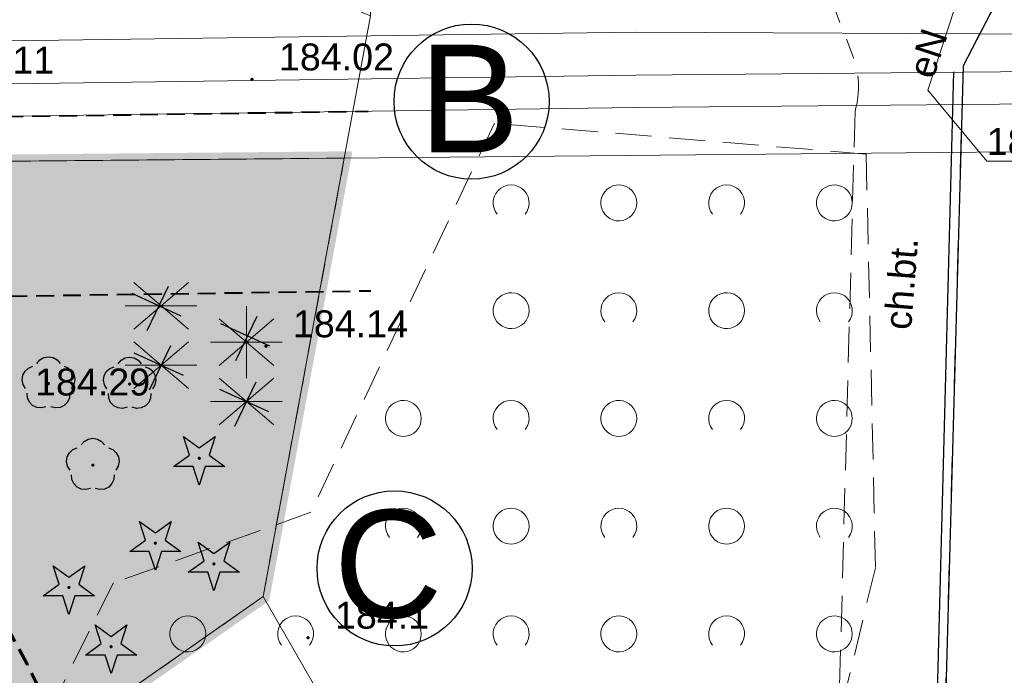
# Model space of a CAD drawing. Extents: x 8014 to 6635291, y -5609 to 5765892.
# Tile 80 of 158: x 6601202 to 6601229, y 5731800 to 5731818. Entities that reach past the tile are written whole.
import ezdxf
from ezdxf.enums import TextEntityAlignment as Align

# ---------------------------------------------------------------- set-up
doc = ezdxf.new("R2010")
doc.units = 0
for name, pattern in [('( Dashed )', [0.75, 0.5, -0.25]), ('DASHED', [0.75, 0.5, -0.25]), ('HIDDEN', [0.375, 0.25, -0.125]), ('PRZER1-1', [1, 0.5, -0.5]), ('PRZER2-1', [1.5, 1, -0.5])]:
    doc.linetypes.add(name, pattern=pattern)
doc.layers.get('0').update_dxf_attribs({"linetype": 'CONTINUOUS'})
for name, color, linetype, lineweight in [('- Projektowany budynek', 4, 'CONTINUOUS', 50), ('a_krawężnik', 7, 'CONTINUOUS', 30), ('GESDZI', 7, 'CONTINUOUS', 18), ('GSLKRW', 7, 'CONTINUOUS', 25), ('GSPWPN', 7, 'CONTINUOUS', 13), ('GSPWPN_O', 7, 'CONTINUOUS', 13), ('GSPWPS', 7, 'CONTINUOUS', 13), ('GSPWPS_O', 7, 'CONTINUOUS', 13), ('GSSKOD', 7, 'CONTINUOUS', 18), ('GSSKOD_O', 7, 'CONTINUOUS', 18), ('GSSZAD', 7, 'CONTINUOUS', 18), ('GUPPRZ_O', 7, 'CONTINUOUS', 18), ('T_str.ochr.8m', 40, 'HIDDEN', 60)]:
    doc.layers.add(name, color=color, linetype=linetype, lineweight=lineweight)
for name, color, linetype in [('A-SZRAF- DROGI', 130, 'CONTINUOUS'), ('a_drogi', 4, 'CONTINUOUS'), ('a_granica', 12, 'DASHED'), ('a_zieleń', 80, 'CONTINUOUS'), ('STREFY', 7, 'CONTINUOUS'), ('strzalki', 30, 'CONTINUOUS'), ('USUWANIE Z', 10, 'CONTINUOUS')]:
    doc.layers.add(name, color=color, linetype=linetype)
for name, color, linetype, lineweight, true_color in [('EGUG', 7, 'CONTINUOUS', 18, 0x008000), ('GESUZY', 7, 'CONTINUOUS', 18, 0x008000), ('GULCPR', 7, 'CONTINUOUS', 18, 0xd200d2), ('GULEPR', 1, 'CONTINUOUS', 18, 0xff0000), ('GULEPR_O', 1, 'CONTINUOUS', 18, 0xff0000)]:
    doc.layers.add(name, color=color, linetype=linetype, lineweight=lineweight, true_color=true_color)
doc.styles.add('Arial', font='arial.ttf')
doc.linetypes.add('SMILEYS', pattern='A,12.7,-5.08,[":^)",Standard,S=2.54,R=0,X=-2.54,Y=-1.27],-5.08,12.7,-5.08,["8)",Standard,S=2.54,R=0,X=-2.54,Y=-1.27],-5.08', length=45.72)

# ---------------------------------------------------------------- blocks, each defined once
blk = doc.blocks.new('D_GSPWPN1')
blk.add_hatch(color=0).paths.add_polyline_path([(-0.045, 0), (-0.043467, -0.011647), (-0.038971, -0.0225), (-0.03182, -0.03182), (-0.0225, -0.038971), (-0.011647, -0.043467), (0, -0.045), (0.011647, -0.043467), (0.0225, -0.038971), (0.03182, -0.03182), (0.038971, -0.0225), (0.043467, -0.011647), (0.045, 0), (0.043467, 0.011647), (0.038971, 0.0225), (0.03182, 0.03182), (0.0225, 0.038971), (0.011647, 0.043467), (0, 0.045), (-0.011647, 0.043467), (-0.0225, 0.038971), (-0.03182, 0.03182), (-0.038971, 0.0225), (-0.043467, 0.011647)])
blk = doc.blocks.new('D_GSPWPS1')
blk.add_hatch(color=0).paths.add_polyline_path([(-0.045, 0), (-0.043467, -0.011647), (-0.038971, -0.0225), (-0.03182, -0.03182), (-0.0225, -0.038971), (-0.011647, -0.043467), (0, -0.045), (0.011647, -0.043467), (0.0225, -0.038971), (0.03182, -0.03182), (0.038971, -0.0225), (0.043467, -0.011647), (0.045, 0), (0.043467, 0.011647), (0.038971, 0.0225), (0.03182, 0.03182), (0.0225, 0.038971), (0.011647, 0.043467), (0, 0.045), (-0.011647, 0.043467), (-0.0225, 0.038971), (-0.03182, 0.03182), (-0.038971, 0.0225), (-0.043467, 0.011647)])
blk = doc.blocks.new('D_GSSZAD1')
at = {"color": 0}
blk.add_lwpolyline([(0.5, 0), (0.490964, 0.094626), (0.464184, 0.185831), (0.420627, 0.27032), (0.361867, 0.34504), (0.290028, 0.407288), (0.207708, 0.454816), (0.117879, 0.485906), (0.023791, 0.499434), (-0.071157, 0.494911), (-0.163534, 0.4725), (-0.25, 0.433013), (-0.32743, 0.377875), (-0.393027, 0.309079), (-0.444418, 0.229113), (-0.479746, 0.140866), (-0.497736, 0.047528), (-0.497736, -0.047528), (-0.479746, -0.140866), (-0.444418, -0.229113), (-0.393027, -0.309079), (-0.32743, -0.377875), (-0.25, -0.433013), (-0.163534, -0.4725), (-0.071157, -0.494911), (0.023791, -0.499434), (0.117879, -0.485906), (0.207708, -0.454816), (0.290028, -0.407288), (0.361867, -0.34504), (0.420627, -0.27032), (0.464184, -0.185831), (0.490964, -0.094626)], close=True, dxfattribs=at)
blk = doc.blocks.new('D_GSSZAD2')
at = {"color": 0}
blk.add_lwpolyline([(-0.390312, -0.3125), (-0.445567, -0.226869), (-0.482312, -0.131814), (-0.49902, -0.031282), (-0.494998, 0.070549), (-0.470412, 0.169449), (-0.426283, 0.26131), (-0.364446, 0.342315), (-0.287468, 0.409099), (-0.198548, 0.458889), (-0.10138, 0.489614), (0, 0.5), (0.10138, 0.489614), (0.198548, 0.458889), (0.287468, 0.409099), (0.364446, 0.342315), (0.426283, 0.26131), (0.470412, 0.169449), (0.494998, 0.070549), (0.49902, -0.031282), (0.482312, -0.131814), (0.445567, -0.226869), (0.390312, -0.3125)], dxfattribs=at)
blk = doc.blocks.new('GSPRDI1')
blk.add_hatch(color=0).paths.add_polyline_path([(0, -0.045), (0.013906, -0.042798), (0.02645, -0.036406), (0.036406, -0.02645), (0.042798, -0.013906), (0.045, 0), (0.042798, 0.013906), (0.036406, 0.02645), (0.02645, 0.036406), (0.013906, 0.042798), (0, 0.045), (-0.013906, 0.042798), (-0.02645, 0.036406), (-0.036406, 0.02645), (-0.042798, 0.013906), (-0.045, 0), (-0.042798, -0.013906), (-0.036406, -0.02645), (-0.02645, -0.036406), (-0.013906, -0.042798)])
at = {"color": 0}
blk.add_lwpolyline([(0.272471, 0.088531), (0.713338, -0.231778), (0.168396, -0.231778), (0, -0.750048), (-0.168396, -0.231778), (-0.713338, -0.231778), (-0.272471, 0.088531), (-0.440867, 0.606801), (0, 0.286493), (0.440867, 0.606801)], close=True, dxfattribs=at)
blk = doc.blocks.new('GSPRDL1')
blk.add_hatch(color=0).paths.add_polyline_path([(0, -0.045), (0.013906, -0.042798), (0.02645, -0.036406), (0.036406, -0.02645), (0.042798, -0.013906), (0.045, 0), (0.042798, 0.013906), (0.036406, 0.02645), (0.02645, 0.036406), (0.013906, 0.042798), (0, 0.045), (-0.013906, 0.042798), (-0.02645, 0.036406), (-0.036406, 0.02645), (-0.042798, 0.013906), (-0.045, 0), (-0.042798, -0.013906), (-0.036406, -0.02645), (-0.02645, -0.036406), (-0.013906, -0.042798)])
at = {"color": 0}
for points in [[(-0.324277, 0.563333), (-0.240553, 0.662679), (-0.127956, 0.727494), (0, 0.75), (0.127956, 0.727494), (0.240553, 0.662679), (0.324277, 0.563333)], [(-0.635969, -0.134326), (-0.70458, -0.024001), (-0.731429, 0.103115), (-0.713292, 0.231763), (-0.652348, 0.346501), (-0.55591, 0.433559), (-0.435555, 0.482485)], [(0.435555, 0.482485), (0.55591, 0.433559), (0.652348, 0.346501), (0.713292, 0.231763), (0.731429, 0.103115), (0.70458, -0.024001), (0.635969, -0.134326)], [(-0.068773, -0.646351), (-0.194901, -0.677512), (-0.324092, -0.663766), (-0.440839, -0.606763), (-0.531129, -0.513345), (-0.584125, -0.394725), (-0.593465, -0.265141)], [(0.593465, -0.265141), (0.584125, -0.394725), (0.531129, -0.513345), (0.440839, -0.606763), (0.324092, -0.663766), (0.194901, -0.677512), (0.068773, -0.646351)]]:
    blk.add_lwpolyline(points, dxfattribs=at)

msp = doc.modelspace()

# ---------------------------------------------------------------- hatches: boundary and pattern name
at = {"layer": 'A-SZRAF- DROGI', "linetype": 'ByBlock', "lineweight": 0}
h = msp.add_hatch(dxfattribs=at)
h.set_pattern_fill('ANSI37', color=253, scale=3, style=0)
h.set_pattern_definition([(45, (3365827.47042, 2822255.7523), (-0.265165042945, 0.265165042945), []), (135, (3365827.47042, 2822255.7523), (-0.265165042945, -0.265165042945), [])])
h.paths.add_polyline_path([(6601164.801, 5731825.446), (6601168.791, 5731826.948), (6601168.821, 5731824.474), (6601166.454, 5731823.503)])
edge = h.paths.add_edge_path()
edge.add_line((6601172.476, 5731825.895), (6601172.411, 5731828.026))
edge.add_line((6601172.411, 5731828.026), (6601173.992, 5731828.189))
edge.add_arc((6601186.035, 5732243.68), 415.666, 268.33976, 269.91165)
edge.add_line((6601185.394, 5731828.015), (6601205.043, 5731828.193))
edge.add_line((6601205.043, 5731828.193), (6601225.232, 5731828.343))
edge.add_line((6601225.232, 5731828.343), (6601245.168, 5731828.586))
edge.add_line((6601245.168, 5731828.586), (6601245.543, 5731828.59))
edge.add_line((6601245.543, 5731828.59), (6601246.884, 5731826.594))
edge.add_line((6601246.884, 5731826.594), (6601221.79, 5731826.309))
edge.add_line((6601221.79, 5731826.309), (6601205.136, 5731826.031))
edge.add_line((6601205.136, 5731826.031), (6601185.273, 5731825.848))
edge.add_line((6601185.273, 5731825.848), (6601173.834, 5731826.053))
edge.add_line((6601173.834, 5731826.053), (6601172.476, 5731825.895))
edge = h.paths.add_edge_path()
edge.add_line((6601111.994, 5731733.86), (6601109.203, 5731750.836))
edge.add_line((6601109.203, 5731750.836), (6601106.88, 5731760.994))
edge.add_line((6601106.88, 5731760.994), (6601102.557, 5731779.174))
edge.add_line((6601102.557, 5731779.174), (6601096.809, 5731802.335))
edge.add_line((6601096.809, 5731802.335), (6601093.394, 5731815.076))
edge.add_arc((6601112.891, 5731821.407), 20.499, 186.6456, 197.9903, ccw=False)
edge.add_arc((6601104.1, 5731821.197), 11.772, 157.0931, 190.5857, ccw=False)
edge.add_line((6601093.257, 5731825.779), (6601095.519, 5731824.743))
edge.add_line((6601095.519, 5731824.743), (6601101.325, 5731802.801))
edge.add_line((6601101.325, 5731802.801), (6601106.886, 5731780.522))
edge.add_line((6601106.886, 5731780.522), (6601111.376, 5731762.136))
edge.add_line((6601111.376, 5731762.136), (6601116.585, 5731733.745))
edge.add_line((6601116.585, 5731733.745), (6601117.929, 5731724.497))
edge.add_line((6601117.929, 5731724.497), (6601120.175, 5731712.999))
edge.add_line((6601120.175, 5731712.999), (6601122.074, 5731714.127))
edge.add_line((6601122.074, 5731714.127), (6601119.954, 5731724.963))
edge.add_line((6601119.954, 5731724.963), (6601118.634, 5731734.045))
edge.add_line((6601118.634, 5731734.045), (6601113.329, 5731762.836))
edge.add_line((6601113.329, 5731762.836), (6601108.915, 5731781.012))
edge.add_line((6601108.915, 5731781.012), (6601103.286, 5731803.464))
edge.add_line((6601103.286, 5731803.464), (6601098.333, 5731822.44))
edge.add_line((6601098.333, 5731822.44), (6601100.26, 5731826.8))
edge.add_line((6601100.26, 5731826.8), (6601104.18, 5731826.61))
edge.add_line((6601104.18, 5731826.61), (6601124.59, 5731825.705))
edge.add_arc((6601125.61, 5731847.683), 22.002, 254.8648, 267.342, ccw=False)
edge.add_line((6601119.866, 5731826.445), (6601114.202, 5731827.977))
edge.add_arc((6601110.334, 5731814.504), 14.017, 73.981, 84.7293)
edge.add_line((6601111.621, 5731828.462), (6601104.31, 5731828.801))
edge.add_line((6601104.31, 5731828.801), (6601098.736, 5731829.044))
edge.add_arc((6601099.468, 5731836.321), 7.313, 237.4214, 264.2566, ccw=False)
edge.add_line((6601095.53, 5731830.158), (6601092.874, 5731826.011))
edge.add_arc((6601101.918, 5731821.944), 9.917, 155.786, 175.0174)
edge.add_arc((6601112.86, 5731821.402), 20.868, 176.144, 198.0523)
edge.add_line((6601093.019, 5731814.935), (6601096.416, 5731802.213))
edge.add_line((6601096.416, 5731802.213), (6601102.139, 5731779.125))
edge.add_line((6601102.139, 5731779.125), (6601106.492, 5731760.912))
edge.add_line((6601106.492, 5731760.912), (6601108.825, 5731750.719))
edge.add_line((6601108.825, 5731750.719), (6601111.607, 5731733.785))
edge.add_line((6601111.607, 5731733.785), (6601115.11, 5731713.014))
edge.add_line((6601115.11, 5731713.014), (6601115.783, 5731710.389))
edge.add_line((6601115.783, 5731710.389), (6601116.123, 5731710.591))
edge.add_line((6601116.123, 5731710.591), (6601115.488, 5731713.094))
edge.add_line((6601115.488, 5731713.094), (6601113.741, 5731723.477))
edge.add_line((6601113.741, 5731723.477), (6601111.994, 5731733.86))
at = {"layer": 'a_zieleń', "transparency": 33554687}
h = msp.add_hatch(dxfattribs=at)
h.set_pattern_fill('ANSI31', color=256, scale=2, angle=0.5416)
h.set_pattern_definition([(45.54155787, (6600987.53512, 5732094.77134), (-0.1784396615, 0.175097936), [])])
edge = h.paths.add_edge_path()
edge.add_line((6601184.523, 5731785.715), (6601184.767, 5731785.473))
edge.add_line((6601184.767, 5731785.473), (6601208.79, 5731802.27))
edge.add_line((6601208.79, 5731802.27), (6601211.05, 5731814.48))
edge.add_line((6601211.05, 5731814.48), (6601142.151, 5731813.823))
edge.add_arc((6601143.698, 5731819.102), 5.501, 253.6603, 270.5475)
edge.add_line((6601143.751, 5731813.601), (6601191.034, 5731814.053))
edge.add_arc((6601191.122, 5731812.113), 1.942, 359.8374, 92.594, ccw=False)
edge.add_line((6601193.063, 5731812.108), (6601193.074, 5731811.004))
edge.add_line((6601193.074, 5731811.004), (6601197.383, 5731811.045))
edge.add_line((6601197.383, 5731811.045), (6601197.425, 5731806.621))
edge.add_line((6601197.425, 5731806.621), (6601199.732, 5731806.642))
edge.add_line((6601199.732, 5731806.642), (6601199.803, 5731799.171))
edge.add_line((6601199.803, 5731799.171), (6601197.516, 5731797.165))
edge.add_line((6601197.516, 5731797.165), (6601194.216, 5731797.133))
edge.add_line((6601194.216, 5731797.133), (6601194.251, 5731793.47))
edge.add_arc((6601191.538, 5731793.658), 2.72, 281.0894, 356.0358, ccw=False)
edge.add_line((6601192.061, 5731790.989), (6601185.152, 5731786.156))
edge.add_arc((71774552.687, -87417922.681), 113685689.918, 124.97904394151, 124.97904432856)
h.paths.add_polyline_path([(6601204.906, 5731809.178), (6601202.577, 5731808.579), (6601203.741, 5731808.879)], flags=16)

# ---------------------------------------------------------------- linework, layer by layer
at = {"layer": 'a_drogi', "color": 1, "linetype": 'SMILEYS', "ltscale": 10}
for centre in [(6601214.594, 5731816.052, 10.22), (6601212.45, 5731803.056, 10.22)]:
    msp.add_circle(centre, 2.159, dxfattribs=at)
at = {"layer": 'a_granica', "elevation": 10.08}
msp.add_lwpolyline([(6601154.4, 5731764.22, 0.375, 0.375, 0), (6601119.83, 5731813.61, 0.375, 0.375, 0), (6601211.05, 5731814.48, 0.375, 0.375, 0), (6601208.79, 5731802.27, 0.375, 0.375, 0), (6601154.4, 5731764.22, 0.375, 0, 0)], format="xyseb", dxfattribs=at)
at = {"layer": 'a_krawężnik'}
for points in [[(6601228.01, 5731816.882), (6601227.505, 5731797.489, -0.257044), (6601231.439, 5731784.974, -0.293596), (6601221.529, 5731776.479, 0.042944), (6601200.431, 5731772.303, -0.201361), (6601185.054, 5731774.097), (6601168.255, 5731783.574)], [(6601228.01, 5731816.882), (6601227.505, 5731797.489, -0.257044), (6601231.439, 5731784.974, -0.293596), (6601221.529, 5731776.479, 0.042944), (6601200.431, 5731772.303, -0.201361), (6601185.054, 5731774.097), (6601168.776, 5731783.28)]]:
    msp.add_lwpolyline(points, format="xyb", dxfattribs=at)
at = {"layer": 'EGUG'}
for p, q in [((6601206.709, 5731811.019), (6601205.188, 5731809.72)), ((6601206.709, 5731809.72), (6601205.188, 5731811.019)), ((6601205.949, 5731810.37), (6601206.709, 5731811.019)), ((6601205.949, 5731810.37), (6601206.709, 5731811.019)), ((6601204.949, 5731810.37), (6601206.949, 5731810.37)), ((6601205.949, 5731810.37), (6601206.709, 5731809.72)), ((6601208.325, 5731810.355), (6601208.325, 5731808.355)), ((6601209.086, 5731810.005), (6601207.565, 5731808.706)), ((6601209.086, 5731808.706), (6601207.565, 5731810.005)), ((6601208.325, 5731809.355), (6601209.086, 5731810.005)), ((6601208.325, 5731809.355), (6601209.086, 5731810.005)), ((6601206.709, 5731809.364), (6601205.188, 5731808.066)), ((6601206.709, 5731808.066), (6601205.188, 5731809.364)), ((6601205.949, 5731808.715), (6601206.709, 5731809.364)), ((6601205.949, 5731808.715), (6601206.709, 5731809.364)), ((6601208.325, 5731809.355), (6601207.325, 5731809.355)), ((6601207.325, 5731809.355), (6601208.325, 5731809.355)), ((6601207.325, 5731809.355), (6601209.325, 5731809.355)), ((6601208.325, 5731809.355), (6601209.086, 5731808.706)), ((6601204.949, 5731808.715), (6601206.949, 5731808.715)), ((6601205.949, 5731808.715), (6601206.709, 5731808.066)), ((6601209.086, 5731808.35), (6601207.565, 5731807.051)), ((6601209.086, 5731807.051), (6601207.565, 5731808.35)), ((6601208.325, 5731807.7), (6601207.325, 5731807.7)), ((6601207.325, 5731807.7), (6601208.325, 5731807.7)), ((6601207.325, 5731807.7), (6601209.325, 5731807.7))]:
    msp.add_line(p, q, dxfattribs=at)
at = {"layer": 'GESDZI', "color": 8, "linetype": 'Continuous', "lineweight": 18, "elevation": 10.22}
msp.add_lwpolyline([(6601212.623, 5731851.194), (6601236.48, 5731814.72), (6601211.05, 5731814.48), (6601211.78, 5731818.44), (6601211.77, 5731822.19), (6601211.694, 5731851.207)], dxfattribs=at)
for points in [[(6601211.78, 5731818.44), (6601211.05, 5731814.48), (6601119.83, 5731813.61), (6601115.84, 5731819.32), (6601113, 5731823.37), (6601202.29, 5731822.31)], [(6601208.79, 5731802.27), (6601211.05, 5731814.48), (6601236.48, 5731814.72), (6601242.61, 5731805.35), (6601225.16, 5731794.46), (6601221.24, 5731792.01), (6601216.42, 5731789)], [(6601154.4, 5731764.22), (6601127.53, 5731802.6), (6601119.83, 5731813.61), (6601211.05, 5731814.48), (6601208.79, 5731802.27)], [(6601140.46, 5731754.47), (6601154.4, 5731764.22), (6601208.79, 5731802.27), (6601216.42, 5731789), (6601201.69, 5731779.82), (6601182.14, 5731767.62), (6601162.6, 5731755.43), (6601143.05, 5731743.24), (6601137.31, 5731752.26)]]:
    msp.add_lwpolyline(points, close=True, dxfattribs=at)
at = {"layer": 'GESUZY', "color": 8, "linetype": 'PRZER1-1', "lineweight": 18, "elevation": 10.08}
for points in [[(6601127.53, 5731802.6), (6601111.72, 5731792.46), (6601122.2, 5731776.01), (6601137.31, 5731752.26), (6601140.46, 5731754.47), (6601154.4, 5731764.22), (6601208.79, 5731802.27), (6601211.05, 5731814.48), (6601119.83, 5731813.61)], [(6601154.4, 5731764.22), (6601127.53, 5731802.6), (6601119.83, 5731813.61), (6601211.05, 5731814.48), (6601208.79, 5731802.27)]]:
    msp.add_lwpolyline(points, close=True, dxfattribs=at)
at = {"layer": 'GSLKRW', "color": 8, "linetype": 'Continuous', "lineweight": 25, "elevation": 10.18}
msp.add_lwpolyline([(6601230.981, 5731826.297), (6601229.77, 5731819.92), (6601228.28, 5731817.05), (6601227.74, 5731797.67, -0.158604), (6601232.063, 5731788.296, -0.204544), (6601228.953, 5731780.232, -0.170187), (6601221.47, 5731776.54), (6601220.539, 5731776.393), (6601211.635, 5731774.994), (6601207.571, 5731774.172)], format="xyb", dxfattribs=at)
at = {"layer": 'GSSKOD', "color": 8, "linetype": 'PRZER2-1', "lineweight": 18, "elevation": 10.18}
msp.add_lwpolyline([(6601221.83, 5731826.203), (6601225.189, 5731817.372, -0.171284), (6601225.271, 5731815.784), (6601224.79, 5731797.851), (6601220.239, 5731784.878, -0.177896), (6601216.877, 5731781.95), (6601210.405, 5731780.99), (6601199.89, 5731778.48)], format="xyb", dxfattribs=at)
msp.add_lwpolyline([(6601231.3, 5731791.68), (6601227.74, 5731797.67), (6601228.28, 5731817.05), (6601229.77, 5731819.92), (6601230.981, 5731826.297)], dxfattribs=at)
at = {"layer": 'GSSZAD', "color": 8, "linetype": 'PRZER2-1', "lineweight": 18, "elevation": 10.1}
msp.add_lwpolyline([(6601193.55, 5731789.22), (6601200.02, 5731781.1), (6601212.64, 5731779.66), (6601223.85, 5731794.81), (6601225.84, 5731803.09), (6601225.58, 5731814.59), (6601215.23, 5731815.45), (6601210.12, 5731804.62), (6601204.62, 5731802.65), (6601200.8, 5731794.99)], close=True, dxfattribs=at)
at = {"layer": 'GULCPR', "color": 8, "linetype": 'Continuous', "lineweight": 18, "elevation": 10.14}
for points in [[(6601245.923, 5731850.732), (6601246.095, 5731831.582), (6601246.489, 5731816.137), (6601219.178, 5731815.887), (6601195.101, 5731815.554), (6601171.267, 5731814.896), (6601147.113, 5731814.586), (6601120.9, 5731814.354), (6601121.239, 5731826.839), (6601117.966, 5731826.85), (6601118.017, 5731814.323), (6601111.177, 5731814.595), (6601108.097, 5731815.593)], [(6601245.022, 5731850.745), (6601245.195, 5731831.567), (6601245.566, 5731817.029), (6601219.168, 5731816.787), (6601195.083, 5731816.454), (6601171.249, 5731815.795), (6601147.103, 5731815.486), (6601121.825, 5731815.262), (6601122.164, 5731827.736), (6601117.062, 5731827.753), (6601117.113, 5731815.26), (6601111.337, 5731815.49), (6601108.374, 5731816.449)], [(6601243.822, 5731850.762), (6601243.995, 5731831.559), (6601244.109, 5731817.868), (6601219.146, 5731817.987), (6601195.072, 5731817.654), (6601171.24, 5731816.995), (6601147.086, 5731816.686), (6601122.962, 5731816.447), (6601123.371, 5731828.875), (6601116.125, 5731829.122), (6601116.333, 5731816.754), (6601111.327, 5731816.689), (6601108.392, 5731815.599)]]:
    msp.add_lwpolyline(points, dxfattribs=at)
at = {"layer": 'GULEPR', "color": 8, "linetype": 'Continuous', "lineweight": 18, "elevation": 10.14}
msp.add_lwpolyline([(6601227.3, 5731816.37), (6601228.24, 5731819.24)], dxfattribs=at)
at = {"layer": 'GUPPRZ_O', "color": 8, "linetype": 'Continuous', "lineweight": 13, "elevation": 10.8, "flags": 128}
msp.add_lwpolyline([(6601227.3, 5731816.37), (6601228.938, 5731814.392), (6601231.458, 5731814.392)], dxfattribs=at)
at = {"layer": 'STREFY', "color": 1, "linetype": '( Dashed )', "lineweight": 40}
for points in [[(6601127.695, 5731814.39), (6601148.835, 5731814.608), (6601172.902, 5731814.941), (6601194.114, 5731815.527), (6601211.719, 5731815.784)], [(6601127.746, 5731809.39), (6601148.896, 5731809.608), (6601173.005, 5731809.942), (6601194.22, 5731810.528), (6601211.792, 5731810.784)]]:
    msp.add_lwpolyline(points, dxfattribs=at)
at = {"layer": 'T_str.ochr.8m', "color": 202, "ltscale": 2, "elevation": 0}
msp.add_lwpolyline([(6601175.396, 5731816.722, -0.301537), (6601203.187, 5731798.326, -0.217818), (6601203.187, 5731773.095, -0.301537), (6601175.396, 5731754.698), (6601169.235, 5731754.698, -0.301372), (6601141.463, 5731773.095, -0.217755), (6601141.463, 5731798.326, -0.301643), (6601169.254, 5731816.722), (6601175.396, 5731816.722)], format="xyb", dxfattribs=at)
at = {"layer": 'USUWANIE Z'}
for p, q in [((6601206.145, 5731810.909), (6601205.552, 5731809.671)), ((6601205.132, 5731810.715), (6601206.498, 5731810.088)), ((6601208.617, 5731810.072), (6601208.024, 5731808.834)), ((6601207.604, 5731809.878), (6601208.97, 5731809.251)), ((6601206.208, 5731809.255), (6601205.615, 5731808.017)), ((6601205.194, 5731809.061), (6601206.561, 5731808.434)), ((6601208.584, 5731808.241), (6601207.991, 5731807.003)), ((6601207.571, 5731808.047), (6601208.937, 5731807.42))]:
    msp.add_line(p, q, dxfattribs=at)

# ---------------------------------------------------------------- block references
at = {"layer": 'GSPWPN', "color": 8, "linetype": 'Continuous', "lineweight": 13}
msp.add_blockref('D_GSPWPN1', (6601210.041, 5731801.126, 10.08), dxfattribs=at)
at = {"layer": 'GSPWPS', "color": 8, "linetype": 'Continuous', "lineweight": 13}
for p in [(6601208.48, 5731816.67, 10.08), (6601208.87, 5731809.24, 10.08)]:
    msp.add_blockref('D_GSPWPS1', p, dxfattribs=at)
at = {"layer": 'GSSZAD', "color": 8, "linetype": 'Continuous', "lineweight": 18}
for name, p in [('D_GSSZAD2', (6601215.695, 5731813.232, 10.1)), ('D_GSSZAD1', (6601218.695, 5731813.232, 10.1)), ('D_GSSZAD2', (6601221.695, 5731813.232, 10.1)), ('D_GSSZAD1', (6601224.695, 5731813.232, 10.1)), ('D_GSSZAD1', (6601215.695, 5731810.232, 10.1)), ('D_GSSZAD2', (6601218.695, 5731810.232, 10.1)), ('D_GSSZAD1', (6601221.695, 5731810.232, 10.1)), ('D_GSSZAD2', (6601224.695, 5731810.232, 10.1)), ('D_GSSZAD1', (6601212.695, 5731807.232, 10.1)), ('D_GSSZAD2', (6601215.695, 5731807.232, 10.1)), ('D_GSSZAD1', (6601218.695, 5731807.232, 10.1)), ('D_GSSZAD2', (6601221.695, 5731807.232, 10.1)), ('D_GSSZAD1', (6601224.695, 5731807.232, 10.1)), ('D_GSSZAD2', (6601212.695, 5731804.232, 10.1)), ('D_GSSZAD1', (6601215.695, 5731804.232, 10.1)), ('D_GSSZAD2', (6601218.695, 5731804.232, 10.1)), ('D_GSSZAD1', (6601221.695, 5731804.232, 10.1)), ('D_GSSZAD2', (6601224.695, 5731804.232, 10.1)), ('D_GSSZAD1', (6601206.695, 5731801.232, 10.1)), ('D_GSSZAD2', (6601209.695, 5731801.232, 10.1)), ('D_GSSZAD1', (6601212.695, 5731801.232, 10.1)), ('D_GSSZAD2', (6601215.695, 5731801.232, 10.1)), ('D_GSSZAD1', (6601218.695, 5731801.232, 10.1)), ('D_GSSZAD2', (6601221.695, 5731801.232, 10.1)), ('D_GSSZAD1', (6601224.695, 5731801.232, 10.1))]:
    msp.add_blockref(name, p, dxfattribs=at)
at = {"layer": 'strzalki', "color": 7, "linetype": 'Continuous', "lineweight": 18}
for name, p in [('GSPRDL1', (6601202.813, 5731808.2, 10.22)), ('GSPRDL1', (6601205.074, 5731808.189, 31.82)), ('GSPRDL1', (6601204.049, 5731805.929, 10.22)), ('GSPRDI1', (6601207.012, 5731806.122, 10.22)), ('GSPRDI1', (6601205.789, 5731803.758, 10.22)), ('GSPRDI1', (6601207.42, 5731803.181, 10.22)), ('GSPRDI1', (6601203.382, 5731802.525, 10.22)), ('GSPRDI1', (6601204.556, 5731800.876, 10.22))]:
    msp.add_blockref(name, p, dxfattribs=at)

# ---------------------------------------------------------------- texts
at = {"layer": '- Projektowany budynek', "color": 0, "linetype": 'Continuous', "lineweight": 18, "char_height": 3, "width": 5.29589, "attachment_point": 9, "style": 'Arial'}
for s, insert in [('\\pxqr;B', (6601215.928, 5731814.636, 10.22)), ('\\pxqr;C', (6601213.784, 5731801.64, 10.22))]:
    msp.add_mtext(s, dxfattribs=dict(at, insert=insert))
at = {"layer": 'GSPWPN_O', "color": 8, "linetype": 'Continuous', "lineweight": 0, "style": 'Arial'}
msp.add_text('184.1', height=0.75, dxfattribs=at).set_placement((6601210.791, 5731801.376, 10.8))
at = {"layer": 'GSPWPS_O', "color": 8, "linetype": 'Continuous', "lineweight": 0, "style": 'Arial'}
for s, p in [('184.11', (6601199.77, 5731816.83, 10.8)), ('184.02', (6601209.23, 5731816.92, 10.8)), ('184.14', (6601209.62, 5731809.49, 10.8)), ('184.29', (6601202.44, 5731807.87, 10.8))]:
    msp.add_text(s, height=0.75, dxfattribs=at).set_placement(p)
at = {"layer": 'GSSKOD_O', "color": 8, "linetype": 'Continuous', "lineweight": 0, "style": 'Arial'}
msp.add_text('ch.bt.', height=0.75, rotation=85.4996, dxfattribs=at).set_placement((6601226.93, 5731810.956, 10.8), align=Align.CENTER)
at = {"layer": 'GULEPR_O', "color": 8, "linetype": 'Continuous', "lineweight": 0, "style": 'Arial'}
msp.add_text('eN', height=0.75, rotation=71.865, dxfattribs=at).set_placement((6601227.653, 5731817.281, 10.8), align=Align.CENTER)
at = {"layer": 'GUPPRZ_O', "color": 8, "linetype": 'Continuous', "lineweight": 0, "style": 'Arial'}
msp.add_text('183.1', height=0.75, dxfattribs=at).set_placement((6601228.938, 5731814.564, 10.8))

doc.saveas('drawing.dxf')
